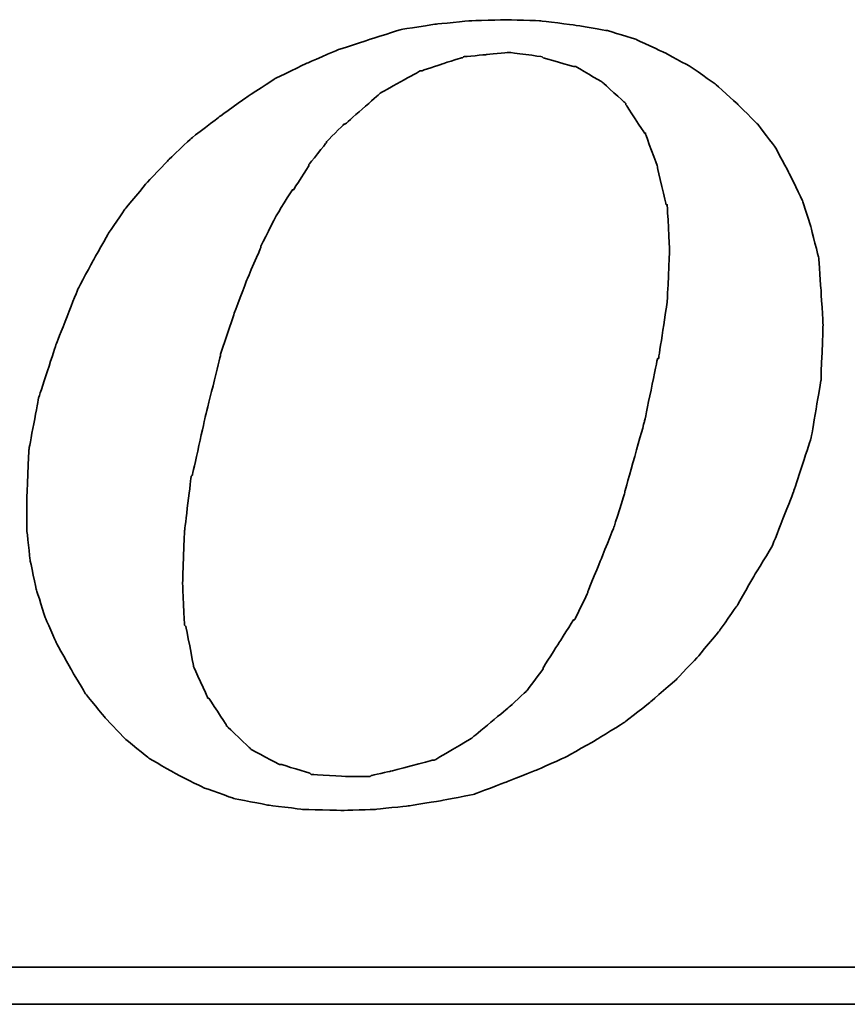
# Model space of a CAD drawing. Header units: millimetres. Extents: x 245 to 557, y 190 to 283.
# Tile 46 of 53: x 487.92 to 489.84, y 219.26 to 221.54. Entities that reach past the tile are written whole.
import ezdxf

# ---------------------------------------------------------------- set-up
doc = ezdxf.new("R2010")
doc.units = ezdxf.units.MM
doc.layers.add('DIM', color=4, linetype='Continuous')
doc.layers.add('layer 1', color=7, linetype='Continuous')

# ---------------------------------------------------------------- blocks, each defined once
blk = doc.blocks.new('TBI MOTION logo(完整正式版)')
at = {"layer": 'layer 1', "color": 22, "lineweight": 35}
for points, knots in [([(35.79625, -6.98375), (35.79625, -6.98375), (36.23125, -7.43875), (36.23125, -7.43875), (36.23125, -7.43875), (36.23125, -7.43875), (36.75625, -7.87125), (36.75625, -7.87125), (36.75625, -7.87125), (36.75625, -7.87125), (37.33125, -8.20375), (37.33125, -8.20375), (37.33125, -8.20375), (37.33125, -8.20375), (37.95625, -8.51875), (37.95625, -8.51875), (37.95625, -8.51875), (37.95625, -8.51875), (38.62625, -8.75875), (38.62625, -8.75875), (38.62625, -8.75875), (38.62625, -8.75875), (39.37125, -8.90375), (39.37125, -8.90375), (39.37125, -8.90375), (39.37125, -8.90375), (40.14125, -8.99875), (40.14125, -8.99875), (40.14125, -8.99875), (40.14125, -8.99875), (41.02625, -9.02375), (41.02625, -9.02375), (41.02625, -9.02375), (41.02625, -9.02375), (41.74625, -8.99875), (41.74625, -8.99875), (41.74625, -8.99875), (41.74625, -8.99875), (42.46625, -8.92375), (42.46625, -8.92375), (42.46625, -8.92375), (42.46625, -8.92375), (43.21125, -8.80625), (43.21125, -8.80625), (43.21125, -8.80625), (43.21125, -8.80625), (43.93125, -8.66375), (43.93125, -8.66375), (43.93125, -8.66375), (43.93125, -8.66375), (44.62625, -8.39875), (44.62625, -8.39875), (44.62625, -8.39875), (44.62625, -8.39875), (45.29625, -8.13375), (45.29625, -8.13375), (45.29625, -8.13375), (45.29625, -8.13375), (45.94625, -7.84375), (45.94625, -7.84375), (45.94625, -7.84375), (45.94625, -7.84375), (46.61625, -7.46375), (46.61625, -7.46375), (46.61625, -7.46375), (46.61625, -7.46375), (47.24125, -7.07875), (47.24125, -7.07875), (47.24125, -7.07875), (47.24125, -7.07875), (47.81625, -6.62375), (47.81625, -6.62375), (47.81625, -6.62375), (47.81625, -6.62375), (48.36875, -6.14375), (48.36875, -6.14375), (48.36875, -6.14375), (48.36875, -6.14375), (48.84625, -5.64125), (48.84625, -5.64125), (48.84625, -5.64125), (48.84625, -5.64125), (49.32625, -5.06375), (49.32625, -5.06375), (49.32625, -5.06375), (49.32625, -5.06375), (49.71125, -4.51374), (49.71125, -4.51374), (49.71125, -4.51374), (49.71125, -4.51374), (50.09625, -3.83874), (50.09625, -3.83874), (50.09625, -3.83874), (50.09625, -3.83874), (50.48125, -3.21374), (50.48125, -3.21374), (50.48125, -3.21374), (50.48125, -3.21374), (50.96125, -1.99125), (50.96125, -1.99125), (50.96125, -1.99125), (50.96125, -1.99125), (51.34375, -0.81875), (51.34375, -0.81875), (51.34375, -0.81875), (51.34375, -0.81875), (51.56125, 0.45624), (51.56125, 0.45624), (51.56125, 0.45624), (51.56125, 0.45624), (51.60625, 1.67624), (51.60625, 1.67624), (51.60625, 1.67624), (51.60625, 1.67624), (51.56125, 2.44625), (51.56125, 2.44625), (51.56125, 2.44625), (51.56125, 2.44625), (51.51125, 3.14125), (51.51125, 3.14125), (51.51125, 3.14125), (51.51125, 3.14125), (51.34375, 3.81125), (51.34375, 3.81125), (51.34375, 3.81125), (51.34375, 3.81125), (51.15125, 4.41125), (51.15125, 4.41125), (51.15125, 4.41125), (51.15125, 4.41125), (50.86125, 5.01125), (50.86125, 5.01125), (50.86125, 5.01125), (50.86125, 5.01125), (50.55125, 5.58875), (50.55125, 5.58875), (50.55125, 5.58875), (50.55125, 5.58875), (50.16625, 6.09125), (50.16625, 6.09125), (50.16625, 6.09125), (50.16625, 6.09125), (49.71125, 6.54875), (49.71125, 6.54875), (49.71125, 6.54875), (49.71125, 6.54875), (49.23125, 6.98125), (49.23125, 6.98125), (49.23125, 6.98125), (49.23125, 6.98125), (48.67875, 7.36625), (48.67875, 7.36625), (48.67875, 7.36625), (48.67875, 7.36625), (48.10375, 7.67625), (48.10375, 7.67625), (48.10375, 7.67625), (48.10375, 7.67625), (47.48125, 7.96375), (47.48125, 7.96375), (47.48125, 7.96375), (47.48125, 7.96375), (46.85625, 8.15625), (46.85625, 8.15625), (46.85625, 8.15625), (46.85625, 8.15625), (46.13625, 8.27624), (46.13625, 8.27624), (46.13625, 8.27624), (46.13625, 8.27624), (45.39125, 8.37125), (45.39125, 8.37125), (45.39125, 8.37125), (45.39125, 8.37125), (44.62625, 8.39624), (44.62625, 8.39624), (44.62625, 8.39624), (44.62625, 8.39624), (43.83625, 8.37125), (43.83625, 8.37125), (43.83625, 8.37125), (43.83625, 8.37125), (43.09125, 8.30125), (43.09125, 8.30125), (43.09125, 8.30125), (43.09125, 8.30125), (42.32125, 8.18125), (42.32125, 8.18125), (42.32125, 8.18125), (42.32125, 8.18125), (41.62875, 7.96375), (41.62875, 7.96375), (41.62875, 7.96375), (41.62875, 7.96375), (40.90625, 7.72625), (40.90625, 7.72625), (40.90625, 7.72625), (40.90625, 7.72625), (40.23624, 7.43625), (40.23624, 7.43625), (40.23624, 7.43625), (40.23624, 7.43625), (39.54124, 7.10125), (39.54124, 7.10125), (39.54124, 7.10125), (39.54124, 7.10125), (38.91625, 6.69125), (38.91625, 6.69125), (38.91625, 6.69125), (38.91625, 6.69125), (38.31625, 6.26125), (38.31625, 6.26125), (38.31625, 6.26125), (38.31625, 6.26125), (37.69125, 5.78125), (37.69125, 5.78125), (37.69125, 5.78125), (37.69125, 5.78125), (37.18625, 5.30125), (37.18625, 5.30125), (37.18625, 5.30125), (37.18625, 5.30125), (36.70625, 4.79624), (36.70625, 4.79624), (36.70625, 4.79624), (36.70625, 4.79624), (36.23125, 4.22125), (36.23125, 4.22125), (36.23125, 4.22125), (36.23125, 4.22125), (35.87124, 3.69375), (35.87124, 3.69375), (35.87124, 3.69375), (35.87124, 3.69375), (35.53125, 3.09125), (35.53125, 3.09125), (35.53125, 3.09125), (35.53125, 3.09125), (35.19875, 2.47125), (35.19875, 2.47125), (35.19875, 2.47125), (35.19875, 2.47125), (34.71625, 1.24625), (34.71625, 1.24625), (34.71625, 1.24625), (34.71625, 1.24625), (34.33125, 0.06874), (34.33125, 0.06874), (34.33125, 0.06874), (34.33125, 0.06874), (34.11625, -1.07875), (34.11625, -1.07875), (34.11625, -1.07875), (34.11625, -1.07875), (34.07125, -2.15875), (34.07125, -2.15875), (34.07125, -2.15875), (34.07125, -2.15875), (34.07125, -2.85375), (34.07125, -2.85375), (34.07125, -2.85375), (34.07125, -2.85375), (34.14125, -3.50375), (34.14125, -3.50375), (34.14125, -3.50375), (34.14125, -3.50375), (34.28625, -4.17375), (34.28625, -4.17375), (34.28625, -4.17375), (34.28625, -4.17375), (34.47625, -4.77624), (34.47625, -4.77624), (34.47625, -4.77624), (34.47625, -4.77624), (34.71625, -5.32625), (34.71625, -5.32625), (34.71625, -5.32625), (34.71625, -5.32625), (35.05375, -5.92875), (35.05375, -5.92875), (35.05375, -5.92875), (35.05375, -5.92875), (35.36375, -6.45375), (35.36375, -6.45375), (35.36375, -6.45375), (35.36375, -6.45375), (35.79625, -6.98375), (35.79625, -6.98375)], [0, 0, 0, 0, 0.01388889, 0.01388889, 0.01388889, 0.0138889, 0.02777778, 0.02777778, 0.02777778, 0.02777779, 0.04166667, 0.04166667, 0.04166667, 0.04166668, 0.05555556, 0.05555556, 0.05555556, 0.05555557, 0.06944444, 0.06944444, 0.06944444, 0.06944445, 0.08333333, 0.08333333, 0.08333333, 0.08333334, 0.09722222, 0.09722222, 0.09722222, 0.09722223, 0.11111111, 0.11111111, 0.11111111, 0.11111112, 0.125, 0.125, 0.125, 0.12500001, 0.13888889, 0.13888889, 0.13888889, 0.1388889, 0.15277778, 0.15277778, 0.15277778, 0.15277779, 0.16666667, 0.16666667, 0.16666667, 0.16666668, 0.18055556, 0.18055556, 0.18055556, 0.18055557, 0.19444444, 0.19444444, 0.19444444, 0.19444445, 0.20833333, 0.20833333, 0.20833333, 0.20833334, 0.22222222, 0.22222222, 0.22222222, 0.22222223, 0.23611111, 0.23611111, 0.23611111, 0.23611112, 0.25, 0.25, 0.25, 0.25000001, 0.26388889, 0.26388889, 0.26388889, 0.2638889, 0.27777778, 0.27777778, 0.27777778, 0.27777779, 0.29166667, 0.29166667, 0.29166667, 0.29166668, 0.30555556, 0.30555556, 0.30555556, 0.30555557, 0.31944444, 0.31944444, 0.31944444, 0.31944445, 0.33333333, 0.33333333, 0.33333333, 0.33333334, 0.34722222, 0.34722222, 0.34722222, 0.34722223, 0.36111111, 0.36111111, 0.36111111, 0.36111112, 0.375, 0.375, 0.375, 0.37500001, 0.38888889, 0.38888889, 0.38888889, 0.3888889, 0.40277778, 0.40277778, 0.40277778, 0.40277779, 0.41666667, 0.41666667, 0.41666667, 0.41666668, 0.43055556, 0.43055556, 0.43055556, 0.43055557, 0.44444444, 0.44444444, 0.44444444, 0.44444445, 0.45833333, 0.45833333, 0.45833333, 0.45833334, 0.47222222, 0.47222222, 0.47222222, 0.47222223, 0.48611111, 0.48611111, 0.48611111, 0.48611112, 0.5, 0.5, 0.5, 0.50000001, 0.51388889, 0.51388889, 0.51388889, 0.5138889, 0.52777778, 0.52777778, 0.52777778, 0.52777779, 0.54166667, 0.54166667, 0.54166667, 0.54166668, 0.55555556, 0.55555556, 0.55555556, 0.55555557, 0.56944444, 0.56944444, 0.56944444, 0.56944445, 0.58333333, 0.58333333, 0.58333333, 0.58333334, 0.59722222, 0.59722222, 0.59722222, 0.59722223, 0.61111111, 0.61111111, 0.61111111, 0.61111112, 0.625, 0.625, 0.625, 0.62500001, 0.63888889, 0.63888889, 0.63888889, 0.6388889, 0.65277778, 0.65277778, 0.65277778, 0.65277779, 0.66666667, 0.66666667, 0.66666667, 0.66666668, 0.68055556, 0.68055556, 0.68055556, 0.68055557, 0.69444444, 0.69444444, 0.69444444, 0.69444445, 0.70833333, 0.70833333, 0.70833333, 0.70833334, 0.72222222, 0.72222222, 0.72222222, 0.72222223, 0.73611111, 0.73611111, 0.73611111, 0.73611112, 0.75, 0.75, 0.75, 0.75000001, 0.76388889, 0.76388889, 0.76388889, 0.7638889, 0.77777778, 0.77777778, 0.77777778, 0.77777779, 0.79166667, 0.79166667, 0.79166667, 0.79166668, 0.80555556, 0.80555556, 0.80555556, 0.80555557, 0.81944444, 0.81944444, 0.81944444, 0.81944445, 0.83333333, 0.83333333, 0.83333333, 0.83333334, 0.84722222, 0.84722222, 0.84722222, 0.84722223, 0.86111111, 0.86111111, 0.86111111, 0.86111112, 0.875, 0.875, 0.875, 0.87500001, 0.88888889, 0.88888889, 0.88888889, 0.8888889, 0.90277778, 0.90277778, 0.90277778, 0.90277779, 0.91666667, 0.91666667, 0.91666667, 0.91666668, 0.93055556, 0.93055556, 0.93055556, 0.93055557, 0.94444444, 0.94444444, 0.94444444, 0.94444445, 0.95833333, 0.95833333, 0.95833333, 0.95833334, 0.97222222, 0.97222222, 0.97222222, 0.97222223, 0.98611111, 0.98611111, 0.98611111, 0.98611112, 1, 1, 1, 1]), ([(38.33875, 1.03124), (38.33875, 1.03124), (38.62625, 1.89625), (38.62625, 1.89625), (38.62625, 1.89625), (38.62625, 1.89625), (38.91625, 2.66375), (38.91625, 2.66375), (38.91625, 2.66375), (38.91625, 2.66375), (39.22625, 3.38125), (39.22625, 3.38125), (39.22625, 3.38125), (39.22625, 3.38125), (39.22625, 3.40624), (39.22625, 3.40624), (39.22625, 3.40624), (39.22625, 3.40624), (39.56124, 4.07624), (39.56124, 4.07624), (39.56124, 4.07624), (39.56124, 4.07624), (39.92125, 4.65125), (39.92125, 4.65125), (39.92125, 4.65125), (39.92125, 4.65125), (39.94625, 4.65125), (39.94625, 4.65125), (39.94625, 4.65125), (39.94625, 4.65125), (40.28125, 5.17875), (40.28125, 5.17875), (40.28125, 5.17875), (40.28125, 5.17875), (40.28125, 5.20375), (40.28125, 5.20375), (40.28125, 5.20375), (40.28125, 5.20375), (40.66875, 5.68625), (40.66875, 5.68625), (40.66875, 5.68625), (40.66875, 5.68625), (40.66875, 5.70625), (40.66875, 5.70625), (40.66875, 5.70625), (40.66875, 5.70625), (41.05124, 6.09125), (41.05124, 6.09125), (41.05124, 6.09125), (41.05124, 6.09125), (41.07625, 6.09125), (41.07625, 6.09125), (41.07625, 6.09125), (41.07625, 6.09125), (41.84125, 6.76625), (41.84125, 6.76625), (41.84125, 6.76625), (41.84125, 6.76625), (41.86625, 6.78625), (41.86625, 6.78625), (41.86625, 6.78625), (41.86625, 6.78625), (42.73125, 7.26624), (42.73125, 7.26624), (42.73125, 7.26624), (42.73125, 7.26624), (42.75625, 7.26624), (42.75625, 7.26624), (42.75625, 7.26624), (42.75625, 7.26624), (43.18625, 7.41125), (43.18625, 7.41125), (43.18625, 7.41125), (43.18625, 7.41125), (43.64125, 7.55625), (43.64125, 7.55625), (43.64125, 7.55625), (43.64125, 7.55625), (43.66625, 7.55625), (43.66625, 7.55625), (43.66625, 7.55625), (43.66625, 7.55625), (43.69125, 7.58124), (43.69125, 7.58124), (43.69125, 7.58124), (43.69125, 7.58124), (44.19125, 7.62625), (44.19125, 7.62625), (44.19125, 7.62625), (44.19125, 7.62625), (44.67125, 7.67625), (44.67125, 7.67625), (44.67125, 7.67625), (44.67125, 7.67625), (44.69625, 7.67625), (44.69625, 7.67625), (44.69625, 7.67625), (44.69625, 7.67625), (45.41875, 7.58124), (45.41875, 7.58124), (45.41875, 7.58124), (45.41875, 7.58124), (45.44125, 7.55625), (45.44125, 7.55625), (45.44125, 7.55625), (45.44125, 7.55625), (46.11125, 7.36625), (46.11125, 7.36625), (46.11125, 7.36625), (46.11125, 7.36625), (46.13625, 7.36625), (46.13625, 7.36625), (46.13625, 7.36625), (46.13625, 7.36625), (46.15875, 7.36625), (46.15875, 7.36625), (46.15875, 7.36625), (46.15875, 7.36625), (46.73625, 7.02624), (46.73625, 7.02624), (46.73625, 7.02624), (46.73625, 7.02624), (46.76125, 7.00624), (46.76125, 7.00624), (46.76125, 7.00624), (46.76125, 7.00624), (47.24125, 6.57124), (47.24125, 6.57124), (47.24125, 6.57124), (47.24125, 6.57124), (47.26625, 6.54875), (47.26625, 6.54875), (47.26625, 6.54875), (47.26625, 6.54875), (47.26625, 6.52375), (47.26625, 6.52375), (47.26625, 6.52375), (47.26625, 6.52375), (47.67375, 5.89875), (47.67375, 5.89875), (47.67375, 5.89875), (47.67375, 5.89875), (47.69625, 5.89875), (47.69625, 5.89875), (47.69625, 5.89875), (47.69625, 5.89875), (47.69625, 5.87625), (47.69625, 5.87625), (47.69625, 5.87625), (47.69625, 5.87625), (47.96125, 5.15625), (47.96125, 5.15625), (47.96125, 5.15625), (47.96125, 5.15625), (47.96125, 5.13125), (47.96125, 5.13125), (47.96125, 5.13125), (47.96125, 5.13125), (48.15125, 4.31875), (48.15125, 4.31875), (48.15125, 4.31875), (48.15125, 4.31875), (48.17625, 4.31875), (48.17625, 4.31875), (48.17625, 4.31875), (48.17625, 4.31875), (48.17625, 4.29125), (48.17625, 4.29125), (48.17625, 4.29125), (48.17625, 4.29125), (48.22625, 3.33125), (48.22625, 3.33125), (48.22625, 3.33125), (48.22625, 3.33125), (48.22625, 3.30875), (48.22625, 3.30875), (48.22625, 3.30875), (48.22625, 3.30875), (48.17625, 2.20624), (48.17625, 2.20624), (48.17625, 2.20624), (48.17625, 2.20624), (48.17625, 2.18124), (48.17625, 2.18124), (48.17625, 2.18124), (48.17625, 2.18124), (47.98375, 0.93624), (47.98375, 0.93624), (47.98375, 0.93624), (47.98375, 0.93624), (47.96125, 0.93624), (47.96125, 0.93624), (47.96125, 0.93624), (47.96125, 0.93624), (47.67375, -0.45874), (47.67375, -0.45874), (47.67375, -0.45874), (47.67375, -0.45874), (47.24125, -1.99125), (47.24125, -1.99125), (47.24125, -1.99125), (47.24125, -1.99125), (47.24125, -2.01874), (47.24125, -2.01874), (47.24125, -2.01874), (47.24125, -2.01874), (47.00125, -2.78375), (47.00125, -2.78375), (47.00125, -2.78375), (47.00125, -2.78375), (46.71125, -3.50375), (46.71125, -3.50375), (46.71125, -3.50375), (46.71125, -3.50375), (46.42625, -4.19875), (46.42625, -4.19875), (46.42625, -4.19875), (46.42625, -4.19875), (46.42625, -4.22375), (46.42625, -4.22375), (46.42625, -4.22375), (46.42625, -4.22375), (46.13625, -4.82374), (46.13625, -4.82374), (46.13625, -4.82374), (46.13625, -4.82374), (46.11125, -4.82374), (46.11125, -4.82374), (46.11125, -4.82374), (46.11125, -4.82374), (45.77625, -5.35125), (45.77625, -5.35125), (45.77625, -5.35125), (45.77625, -5.35125), (45.44125, -5.87875), (45.44125, -5.87875), (45.44125, -5.87875), (45.44125, -5.87875), (45.44125, -5.90375), (45.44125, -5.90375), (45.44125, -5.90375), (45.44125, -5.90375), (45.10625, -6.35875), (45.10625, -6.35875), (45.10625, -6.35875), (45.10625, -6.35875), (45.08125, -6.38375), (45.08125, -6.38375), (45.08125, -6.38375), (45.08125, -6.38375), (44.69625, -6.74375), (44.69625, -6.74375), (44.69625, -6.74375), (44.69625, -6.74375), (43.88375, -7.41625), (43.88375, -7.41625), (43.88375, -7.41625), (43.88375, -7.41625), (43.85625, -7.43875), (43.85625, -7.43875), (43.85625, -7.43875), (43.85625, -7.43875), (43.04125, -7.91875), (43.04125, -7.91875), (43.04125, -7.91875), (43.04125, -7.91875), (43.01625, -7.91875), (43.01625, -7.91875), (43.01625, -7.91875), (43.01625, -7.91875), (42.99625, -7.91875), (42.99625, -7.91875), (42.99625, -7.91875), (42.99625, -7.91875), (42.08125, -8.15875), (42.08125, -8.15875), (42.08125, -8.15875), (42.08125, -8.15875), (41.65125, -8.25625), (41.65125, -8.25625), (41.65125, -8.25625), (41.65125, -8.25625), (41.62875, -8.27875), (41.62875, -8.27875), (41.62875, -8.27875), (41.62875, -8.27875), (41.60125, -8.27875), (41.60125, -8.27875), (41.60125, -8.27875), (41.60125, -8.27875), (41.12125, -8.27875), (41.12125, -8.27875), (41.12125, -8.27875), (41.12125, -8.27875), (40.35624, -8.23125), (40.35624, -8.23125), (40.35624, -8.23125), (40.35624, -8.23125), (40.33125, -8.23125), (40.33125, -8.23125), (40.33125, -8.23125), (40.33125, -8.23125), (40.30625, -8.20375), (40.30625, -8.20375), (40.30625, -8.20375), (40.30625, -8.20375), (39.68375, -8.01375), (39.68375, -8.01375), (39.68375, -8.01375), (39.68375, -8.01375), (39.66124, -8.01375), (39.66124, -8.01375), (39.66124, -8.01375), (39.66124, -8.01375), (39.63625, -8.01375), (39.63625, -8.01375), (39.63625, -8.01375), (39.63625, -8.01375), (39.01125, -7.67875), (39.01125, -7.67875), (39.01125, -7.67875), (39.01125, -7.67875), (38.98875, -7.65375), (38.98875, -7.65375), (38.98875, -7.65375), (38.98875, -7.65375), (38.48625, -7.17375), (38.48625, -7.17375), (38.48625, -7.17375), (38.48625, -7.17375), (38.45875, -7.14875), (38.45875, -7.14875), (38.45875, -7.14875), (38.45875, -7.14875), (38.45875, -7.12875), (38.45875, -7.12875), (38.45875, -7.12875), (38.45875, -7.12875), (38.07625, -6.54875), (38.07625, -6.54875), (38.07625, -6.54875), (38.07625, -6.54875), (38.05125, -6.54875), (38.05125, -6.54875), (38.05125, -6.54875), (38.05125, -6.54875), (38.05125, -6.52875), (38.05125, -6.52875), (38.05125, -6.52875), (38.05125, -6.52875), (37.74125, -5.85375), (37.74125, -5.85375), (37.74125, -5.85375), (37.74125, -5.85375), (37.74125, -5.82875), (37.74125, -5.82875), (37.74125, -5.82875), (37.74125, -5.82875), (37.57375, -4.96875), (37.57375, -4.96875), (37.57375, -4.96875), (37.57375, -4.96875), (37.54625, -4.94375), (37.54625, -4.94375), (37.54625, -4.94375), (37.54625, -4.94375), (37.50125, -4.03375), (37.50125, -4.03375), (37.50125, -4.03375), (37.50125, -4.03375), (37.50125, -4.00875), (37.50125, -4.00875), (37.50125, -4.00875), (37.50125, -4.00875), (37.54625, -2.85375), (37.54625, -2.85375), (37.54625, -2.85375), (37.54625, -2.85375), (37.69125, -1.65875), (37.69125, -1.65875), (37.69125, -1.65875), (37.69125, -1.65875), (37.71624, -1.63375), (37.71624, -1.63375), (37.71624, -1.63375), (37.71624, -1.63375), (38.00375, -0.33875), (38.00375, -0.33875), (38.00375, -0.33875), (38.00375, -0.33875), (38.33875, 1.00624), (38.33875, 1.00624), (38.33875, 1.00624), (38.33875, 1.00624), (38.33875, 1.03124), (38.33875, 1.03124)], [0, 0, 0, 0, 0.01010101, 0.01010101, 0.01010101, 0.01010102, 0.02020202, 0.02020202, 0.02020202, 0.02020203, 0.03030303, 0.03030303, 0.03030303, 0.03030304, 0.04040404, 0.04040404, 0.04040404, 0.04040405, 0.05050505, 0.05050505, 0.05050505, 0.05050506, 0.06060606, 0.06060606, 0.06060606, 0.06060607, 0.07070707, 0.07070707, 0.07070707, 0.07070708, 0.08080808, 0.08080808, 0.08080808, 0.08080809, 0.09090909, 0.09090909, 0.09090909, 0.0909091, 0.1010101, 0.1010101, 0.1010101, 0.10101011, 0.11111111, 0.11111111, 0.11111111, 0.11111112, 0.12121212, 0.12121212, 0.12121212, 0.12121213, 0.13131313, 0.13131313, 0.13131313, 0.13131314, 0.14141414, 0.14141414, 0.14141414, 0.14141415, 0.15151515, 0.15151515, 0.15151515, 0.15151516, 0.16161616, 0.16161616, 0.16161616, 0.16161617, 0.17171717, 0.17171717, 0.17171717, 0.17171718, 0.18181818, 0.18181818, 0.18181818, 0.18181819, 0.19191919, 0.19191919, 0.19191919, 0.1919192, 0.2020202, 0.2020202, 0.2020202, 0.20202021, 0.21212121, 0.21212121, 0.21212121, 0.21212122, 0.22222222, 0.22222222, 0.22222222, 0.22222223, 0.23232323, 0.23232323, 0.23232323, 0.23232324, 0.24242424, 0.24242424, 0.24242424, 0.24242425, 0.25252525, 0.25252525, 0.25252525, 0.25252526, 0.26262626, 0.26262626, 0.26262626, 0.26262627, 0.27272727, 0.27272727, 0.27272727, 0.27272728, 0.28282828, 0.28282828, 0.28282828, 0.28282829, 0.29292929, 0.29292929, 0.29292929, 0.2929293, 0.3030303, 0.3030303, 0.3030303, 0.30303031, 0.31313131, 0.31313131, 0.31313131, 0.31313132, 0.32323232, 0.32323232, 0.32323232, 0.32323233, 0.33333333, 0.33333333, 0.33333333, 0.33333334, 0.34343434, 0.34343434, 0.34343434, 0.34343435, 0.35353535, 0.35353535, 0.35353535, 0.35353536, 0.36363636, 0.36363636, 0.36363636, 0.36363637, 0.37373737, 0.37373737, 0.37373737, 0.37373738, 0.38383838, 0.38383838, 0.38383838, 0.38383839, 0.39393939, 0.39393939, 0.39393939, 0.3939394, 0.4040404, 0.4040404, 0.4040404, 0.40404041, 0.41414141, 0.41414141, 0.41414141, 0.41414142, 0.42424242, 0.42424242, 0.42424242, 0.42424243, 0.43434343, 0.43434343, 0.43434343, 0.43434344, 0.44444444, 0.44444444, 0.44444444, 0.44444445, 0.45454545, 0.45454545, 0.45454545, 0.45454546, 0.46464646, 0.46464646, 0.46464646, 0.46464647, 0.47474747, 0.47474747, 0.47474747, 0.47474748, 0.48484848, 0.48484848, 0.48484848, 0.48484849, 0.49494949, 0.49494949, 0.49494949, 0.4949495, 0.50505051, 0.50505051, 0.50505051, 0.50505052, 0.51515152, 0.51515152, 0.51515152, 0.51515153, 0.52525253, 0.52525253, 0.52525253, 0.52525254, 0.53535354, 0.53535354, 0.53535354, 0.53535355, 0.54545455, 0.54545455, 0.54545455, 0.54545456, 0.55555556, 0.55555556, 0.55555556, 0.55555557, 0.56565657, 0.56565657, 0.56565657, 0.56565658, 0.57575758, 0.57575758, 0.57575758, 0.57575759, 0.58585859, 0.58585859, 0.58585859, 0.5858586, 0.5959596, 0.5959596, 0.5959596, 0.59595961, 0.60606061, 0.60606061, 0.60606061, 0.60606062, 0.61616162, 0.61616162, 0.61616162, 0.61616163, 0.62626263, 0.62626263, 0.62626263, 0.62626264, 0.63636364, 0.63636364, 0.63636364, 0.63636365, 0.64646465, 0.64646465, 0.64646465, 0.64646466, 0.65656566, 0.65656566, 0.65656566, 0.65656567, 0.66666667, 0.66666667, 0.66666667, 0.66666668, 0.67676768, 0.67676768, 0.67676768, 0.67676769, 0.68686869, 0.68686869, 0.68686869, 0.6868687, 0.6969697, 0.6969697, 0.6969697, 0.69696971, 0.70707071, 0.70707071, 0.70707071, 0.70707072, 0.71717172, 0.71717172, 0.71717172, 0.71717173, 0.72727273, 0.72727273, 0.72727273, 0.72727274, 0.73737374, 0.73737374, 0.73737374, 0.73737375, 0.74747475, 0.74747475, 0.74747475, 0.74747476, 0.75757576, 0.75757576, 0.75757576, 0.75757577, 0.76767677, 0.76767677, 0.76767677, 0.76767678, 0.77777778, 0.77777778, 0.77777778, 0.77777779, 0.78787879, 0.78787879, 0.78787879, 0.7878788, 0.7979798, 0.7979798, 0.7979798, 0.79797981, 0.80808081, 0.80808081, 0.80808081, 0.80808082, 0.81818182, 0.81818182, 0.81818182, 0.81818183, 0.82828283, 0.82828283, 0.82828283, 0.82828284, 0.83838384, 0.83838384, 0.83838384, 0.83838385, 0.84848485, 0.84848485, 0.84848485, 0.84848486, 0.85858586, 0.85858586, 0.85858586, 0.85858587, 0.86868687, 0.86868687, 0.86868687, 0.86868688, 0.87878788, 0.87878788, 0.87878788, 0.87878789, 0.88888889, 0.88888889, 0.88888889, 0.8888889, 0.8989899, 0.8989899, 0.8989899, 0.89898991, 0.90909091, 0.90909091, 0.90909091, 0.90909092, 0.91919192, 0.91919192, 0.91919192, 0.91919193, 0.92929293, 0.92929293, 0.92929293, 0.92929294, 0.93939394, 0.93939394, 0.93939394, 0.93939395, 0.94949495, 0.94949495, 0.94949495, 0.94949496, 0.95959596, 0.95959596, 0.95959596, 0.95959597, 0.96969697, 0.96969697, 0.96969697, 0.96969698, 0.97979798, 0.97979798, 0.97979798, 0.97979799, 0.98989899, 0.98989899, 0.98989899, 0.989899, 1, 1, 1, 1]), ([(75.90875, -9.47875), (75.90875, -9.47875), (75.90875, -12.28625), (75.90875, -12.28625), (75.90875, -12.28625), (75.90875, -12.28625), (75.90875, -12.47875), (75.90875, -12.47875), (75.90875, -12.47875), (75.90875, -12.47875), (75.71625, -12.47875), (75.71625, -12.47875), (75.71625, -12.47875), (75.71625, -12.47875), (-88.32875, -12.47875), (-88.32875, -12.47875), (-88.32875, -12.47875), (-88.32875, -12.47875), (-88.32875, -13.29375), (-88.32875, -13.29375), (-88.32875, -13.29375), (-88.32875, -13.29375), (82.89125, -13.29375), (82.89125, -13.29375), (82.89125, -13.29375), (82.89125, -13.29375), (75.90875, -9.47875), (75.90875, -9.47875)], [0, 0, 0, 0, 0.14285714, 0.14285714, 0.14285714, 0.14285715, 0.28571429, 0.28571429, 0.28571429, 0.2857143, 0.42857143, 0.42857143, 0.42857143, 0.42857144, 0.57142857, 0.57142857, 0.57142857, 0.57142858, 0.71428571, 0.71428571, 0.71428571, 0.71428572, 0.85714286, 0.85714286, 0.85714286, 0.85714287, 1, 1, 1, 1])]:
    blk.add_open_spline(points, degree=3, knots=knots, dxfattribs=at)

msp = doc.modelspace()

# ---------------------------------------------------------------- block references
at = {"layer": 'DIM', "color": 0, "xscale": 0.1054262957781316, "yscale": 0.1054262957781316, "zscale": 0.1054262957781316}
msp.add_blockref('TBI MOTION logo(完整正式版)', (484.3439, 220.6577), dxfattribs=at)

doc.saveas('drawing.dxf')
